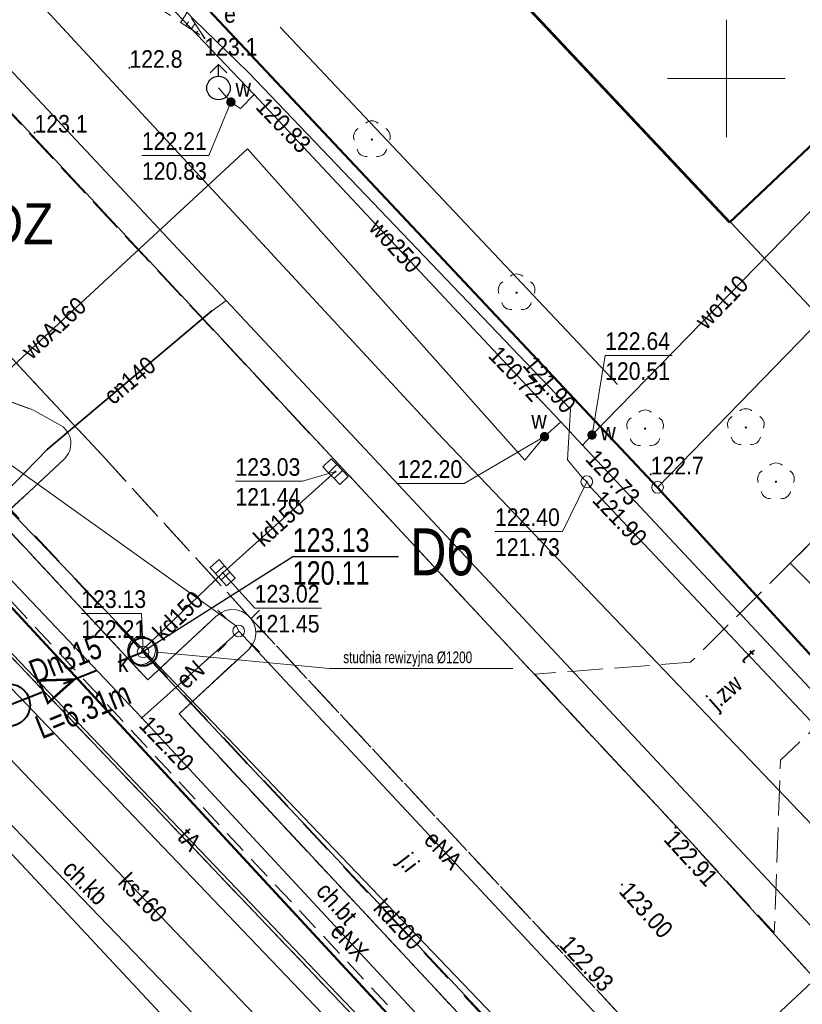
# Model space of a CAD drawing. Extents: x 6439600 to 6443631, y 5654340 to 5654937.
# Tile 12 of 54: x 6440920 to 6440953, y 5654481 to 5654523. Entities that reach past the tile are written whole.
import ezdxf
from ezdxf.enums import TextEntityAlignment as Align

# ---------------------------------------------------------------- set-up
doc = ezdxf.new("R2010")
doc.units = 0
doc.header["$MEASUREMENT"] = 0
for name, pattern in [('1.0_0.5', [1.5, 1, -0.5]), ('1.5_0.5', [2, 1.5, -0.5]), ('1.5_1.0', [2.5, 1.5, -1]), ('219-500', [0]), ('PRZER3-1', [4, 3, -1])]:
    doc.linetypes.add(name, pattern=pattern)
doc.layers.get('0').update_dxf_attribs({"color": 2, "linetype": 'CONTINUOUS', "lineweight": 5})
for name, color, linetype, lineweight in [('!kanalizacja deszczowa', 24, '1.5_1.0', 40), ('!opisy', 7, 'CONTINUOUS', 18), ('!studnie', 24, 'CONTINUOUS', 40), ('z - kartowanie', 2, 'CONTINUOUS', 5), ('z - MPZT', 121, 'PRZER3-1', 18)]:
    doc.layers.add(name, color=color, linetype=linetype, lineweight=lineweight)
for name, color, linetype in [('000 Inne (niezydentyfikowane)', 7, 'CONTINUOUS'), ('202-punkt graniczny', 7, 'CONTINUOUS'), ('218-kontur użytku gruntowego', 7, 'CONTINUOUS'), ('219-działka ewidencyjna', 7, 'CONTINUOUS'), ('312-budynek ewidencyjny', 7, 'CONTINUOUS'), ('chodnik', 7, 'CONTINUOUS'), ('chodnik-Atr17', 7, 'CONTINUOUS'), ('hydrant', 7, 'CONTINUOUS'), ('jezdnia', 7, 'CONTINUOUS'), ('jezdnia-Atr17', 7, 'CONTINUOUS'), ('komora podziemna', 7, 'CONTINUOUS'), ('kratka ściekowa', 7, 'CONTINUOUS'), ('krawężnik', 7, 'CONTINUOUS'), ('latarnia', 7, 'CONTINUOUS'), ('Liczby', 7, 'CONTINUOUS'), ('Linie_odn', 7, 'CONTINUOUS'), ('obudowa ochronna przewodu', 7, 'CONTINUOUS'), ('ogrodzenie trwałe', 7, 'CONTINUOUS'), ('Opis_PZ', 7, 'CONTINUOUS'), ('pikieta naturalna', 7, 'CONTINUOUS'), ('pikieta naturalna-Atr2', 7, 'CONTINUOUS'), ('pikieta sztuczna', 7, 'CONTINUOUS'), ('pikieta sztuczna-Atr2', 7, 'CONTINUOUS'), ('przewód ciepłowniczy', 7, 'CONTINUOUS'), ('przewód ciepłowniczy-Atr1', 7, 'CONTINUOUS'), ('przewód elektroenergetyczny podziemny', 7, 'CONTINUOUS'), ('przewód elektroenergetyczny podziemny-Atr1', 7, 'CONTINUOUS'), ('przewód kanalizacyjny', 7, 'CONTINUOUS'), ('przewód kanalizacyjny-Atr1', 7, 'CONTINUOUS'), ('przewód telekomunikacyjny podziemny', 7, 'CONTINUOUS'), ('przewód telekomunikacyjny podziemny-Atr1', 7, 'CONTINUOUS'), ('przewód wodociągowy', 7, 'CONTINUOUS'), ('przewód wodociągowy-Atr1', 7, 'CONTINUOUS'), ('rzedna', 7, 'CONTINUOUS'), ('rzedna-Atr2', 7, 'CONTINUOUS'), ('rzedna-Atr3', 7, 'CONTINUOUS'), ('skarpa nieumocniona', 7, 'CONTINUOUS'), ('szafa elektroenergetyczna lub kontener-Atr17', 7, 'CONTINUOUS'), ('Teksty', 7, 'CONTINUOUS'), ('Wymiary', 7, 'CONTINUOUS'), ('właz do komory lub kanału - okrągły', 7, 'CONTINUOUS'), ('właz do komory lub kanału - okrągły-Atr17', 7, 'CONTINUOUS'), ('zasuwa lub zawór', 7, 'CONTINUOUS'), ('zasuwa lub zawór-Atr17', 7, 'CONTINUOUS')]:
    doc.layers.add(name, color=color, linetype=linetype)
doc.styles.add('MapaZas', font='geodezja.shx', dxfattribs={"width": 0.9})
doc.styles.get("Standard").update_dxf_attribs({"font": 'Working1250', "width": 0.75})
doc.linetypes.add('902-500', pattern='A,3.75,0,[1,ksztalty.shx,S=0.5,R=0,X=0,Y=0],3.75', length=7.5)
doc.linetypes.add('NLZ', pattern='A,3,-1,[35,msgB.shx,S=0.008,R=0,X=-0.5,Y=0],3', length=7)
doc.linetypes.add('OLZ', pattern='A,3,-1,[36,msgB.shx,S=0.008,R=0,X=-0.5,Y=0],3', length=7)

# ---------------------------------------------------------------- blocks, each defined once
blk = doc.blocks.new('202')
at = {"color": 0, "linetype": 'Continuous', "lineweight": 0}
blk.add_circle((0, 0), 0.25, dxfattribs=at)
blk = doc.blocks.new('PW01')
at = {"linetype": 'Continuous', "lineweight": 13}
h = blk.add_hatch(color=0, dxfattribs=at)
edge = h.paths.add_edge_path()
edge.add_arc((0, 0), 0.045, 0, 360)
blk = doc.blocks.new('US15')
at = {"color": 0, "linetype": 'Continuous', "lineweight": 13}
blk.add_circle((0, 0), 0.25, dxfattribs=at)
blk = doc.blocks.new('US25')
at = {"linetype": 'Continuous', "lineweight": 0}
h = blk.add_hatch(color=0, dxfattribs=at)
edge = h.paths.add_edge_path()
edge.add_arc((0, 0), 0.2, 0, 360)
blk = doc.blocks.new('US22')
at = {"color": 0, "linetype": 'Continuous', "lineweight": 13}
blk.add_circle((0, 0), 0.25, dxfattribs=at)
blk = doc.blocks.new('SM01')
at = {"color": 0, "linetype": 'Continuous', "lineweight": 13}
for p, q in [((-0.53, 0.531), (-0.883, 0.884)), ((0.531, 0.531), (0.884, 0.884)), ((-0.53, -0.53), (-0.883, -0.883)), ((0.531, -0.53), (0.884, -0.883))]:
    blk.add_line(p, q, dxfattribs=at)
blk.add_circle((0, 0), 0.25, dxfattribs=at)
blk = doc.blocks.new('US05')
at = {"color": 0, "linetype": 'Continuous', "lineweight": 13}
for p, q in [((-0.525, -0.25), (-0.525, 0.25)), ((-0.525, 0.25), (-0.175, 0.25)), ((-0.175, -0.25), (-0.175, 0.25)), ((-0.175, 0.25), (0.175, 0.25)), ((0.175, -0.25), (0.175, 0.25)), ((0.175, 0.25), (0.525, 0.25)), ((0.525, -0.25), (0.525, 0.25)), ((-0.525, -0.25), (-0.175, -0.25)), ((-0.175, -0.25), (0.175, -0.25)), ((0.175, -0.25), (0.525, -0.25))]:
    blk.add_line(p, q, dxfattribs=at)
blk = doc.blocks.new('SUWH')
at = {"color": 0, "linetype": 'Continuous'}
for p in [(-0.354, 0.646), (0, 0.5), (0.354, 0.646)]:
    blk.add_line(p, (0, 1), dxfattribs=at)
blk.add_circle((0, 0), 0.5, dxfattribs=at)
blk = doc.blocks.new('OP021')
at = {"linetype": 'Continuous', "lineweight": 13}
h = blk.add_hatch(color=0, dxfattribs=at)
edge = h.paths.add_edge_path()
edge.add_arc((0, 0), 0.05, 0, 360)
at = {"color": 0, "linetype": 'Continuous', "lineweight": 13}
for centre, start, end in [((-0.38, 0.124), 121.308, 202.548), ((0, 0.4), 49.272, 130.728), ((0.38, 0.124), 337.452, 58.692), ((-0.235, -0.324), 193.221, 274.871), ((0.235, -0.324), 265.129, 346.779)]:
    blk.add_arc(centre, 0.4, start, end, dxfattribs=at)

msp = doc.modelspace()

# ---------------------------------------------------------------- linework, layer by layer
at = {"layer": '!kanalizacja deszczowa'}
for points in [[(6440864.685, 5654560.493), (6440865.933, 5654559.191), (6440893.301, 5654529.818), (6440925.17, 5654495.598), (6440970.84, 5654446.706), (6440992.241, 5654423.856)], [(6440915.23, 5654491.636), (6440919.459, 5654493.333), (6440925.17, 5654495.598)]]:
    msp.add_lwpolyline(points, dxfattribs=at)
at = {"layer": '!kanalizacja deszczowa', "linetype": 'ByBlock'}
msp.add_lwpolyline([(6440922.24, 5654494.424, 0.1, 0.1, 0), (6440920.741, 5654494.377, 0.1, 0.1, 0), (6440921.122, 5654493.424, 0.1, 0.1, 0)], format="xyseb", close=True, dxfattribs=at)
at = {"layer": '!opisy', "color": 24}
msp.add_lwpolyline([(6440940.91, 5654494.894), (6440933.11, 5654494.894), (6440925.77, 5654495.586)], dxfattribs=at)
at = {"layer": '!studnie'}
for centre, radius in [((6440925.17, 5654495.598), 0.6), ((6440919.459, 5654493.333), 0.9)]:
    msp.add_circle(centre, radius, dxfattribs=at)
at = {"color": 0, "lineweight": 13}
for p, q in [((6440950, 5654517.516), (6440950, 5654522.516)), ((6440950, 5654517.516), (6440950, 5654522.516)), ((6440947.5, 5654520.016), (6440952.5, 5654520.016)), ((6440947.5, 5654520.016), (6440952.5, 5654520.016))]:
    msp.add_line(p, q, dxfattribs=at)
at = {"layer": '000 Inne (niezydentyfikowane)', "color": 0, "linetype": 'Continuous', "lineweight": 13, "flags": 128}
for points in [[(6440926.77, 5654522.416), (6440927.06, 5654522.856)], [(6440926.99, 5654522.266), (6440927.11, 5654522.436)], [(6440927.22, 5654522.116), (6440927.38, 5654522.356)], [(6440927.45, 5654521.966), (6440927.5, 5654522.036)], [(6440927.68, 5654521.816), (6440927.71, 5654521.856)]]:
    msp.add_lwpolyline(points, dxfattribs=at)
at = {"layer": '218-kontur użytku gruntowego', "color": 0, "linetype": 'Continuous', "lineweight": 13, "flags": 128}
for points in [[(6440907.64, 5654544.566), (6440947.07, 5654502.606)], [(6440947.07, 5654502.606), (6440907.64, 5654544.566)], [(6440951.87, 5654460.236), (6440876.47, 5654539.146)], [(6440876.47, 5654539.146), (6440951.87, 5654460.236)], [(6440947.07, 5654502.606), (6440960.56, 5654487.816)], [(6440960.56, 5654487.816), (6440947.07, 5654502.606)], [(6440941.45, 5654465.466), (6440910.96, 5654497.166)], [(6440910.96, 5654497.166), (6440941.45, 5654465.466)]]:
    msp.add_lwpolyline(points, dxfattribs=at)
at = {"layer": '219-działka ewidencyjna', "color": 0, "linetype": '219-500', "lineweight": 13, "flags": 128}
for points in [[(6440947.07, 5654502.606), (6441018.96, 5654576.586)], [(6440881.38, 5654541.426), (6440979.07, 5654439.386)], [(6440876.47, 5654539.146), (6440951.87, 5654460.236)], [(6440960.56, 5654487.816), (6440947.07, 5654502.606)], [(6440941.45, 5654465.466), (6440910.96, 5654497.166)]]:
    msp.add_lwpolyline(points, dxfattribs=at)
at = {"layer": '219-działka ewidencyjna', "color": 0, "linetype": '219-500', "lineweight": 13}
msp.add_lwpolyline([(6440947.07, 5654502.606), (6440883.35, 5654570.427)], dxfattribs=at)
at = {"layer": '312-budynek ewidencyjny', "color": 0, "linetype": 'Continuous', "lineweight": 50, "flags": 128}
for points in [[(6440950.13, 5654513.886), (6440935.79, 5654529.156)], [(6440959.48, 5654522.726), (6440950.13, 5654513.886)]]:
    msp.add_lwpolyline(points, dxfattribs=at)
at = {"layer": 'chodnik', "color": 0, "linetype": '1.0_0.5', "lineweight": 13, "flags": 128}
for points in [[(6440948.61, 5654474.496), (6440948.6, 5654474.986), (6440948.55, 5654475.476), (6440948.44, 5654475.956), (6440948.28, 5654476.416), (6440948.08, 5654476.856), (6440946.76, 5654478.746), (6440946.67, 5654478.826), (6440946.58, 5654478.906), (6440946.47, 5654478.966), (6440946.36, 5654479.016), (6440946.24, 5654479.046), (6440946.06, 5654479.066), (6440946, 5654479.066), (6440945.88, 5654479.046), (6440945.76, 5654479.026), (6440945.65, 5654478.986), (6440945.55, 5654478.926), (6440945.45, 5654478.856), (6440945.36, 5654478.776), (6440942.44, 5654476.066), (6440926.7, 5654492.956), (6440929.67, 5654495.706), (6440929.82, 5654495.896), (6440929.92, 5654496.116), (6440929.97, 5654496.356), (6440929.95, 5654496.586), (6440929.88, 5654496.816), (6440929.76, 5654497.026), (6440929.68, 5654497.106), (6440929.58, 5654497.186), (6440929.39, 5654497.316), (6440929.15, 5654497.386), (6440928.91, 5654497.406), (6440928.68, 5654497.356), (6440928.46, 5654497.246), (6440928.27, 5654497.106), (6440925.37, 5654494.406), (6440919.03, 5654501.226), (6440914.08, 5654506.376), (6440913.2, 5654505.986), (6440912.35, 5654505.496), (6440928.47, 5654488.166), (6440945.72, 5654469.726), (6440947.05, 5654471.036), (6440947.38, 5654471.396), (6440947.69, 5654471.766), (6440947.96, 5654472.186), (6440948.18, 5654472.616), (6440948.35, 5654473.066), (6440948.49, 5654473.536), (6440948.55, 5654473.816), (6440948.58, 5654474.016)], [(6440942.82, 5654466.956), (6440939.94, 5654466.996), (6440937.76, 5654469.276), (6440941.25, 5654472.606), (6440917.33, 5654497.716), (6440913.84, 5654494.406), (6440910.98, 5654497.386), (6440886.81, 5654474.256), (6440876.93, 5654464.946), (6440863.34, 5654452.016), (6440863.75, 5654451.586), (6440864.58, 5654452.316), (6440867.08, 5654449.676), (6440868.54, 5654451.066), (6440892.55, 5654425.886), (6440892.75, 5654425.696), (6440892.96, 5654425.516), (6440893.12, 5654425.396), (6440893.19, 5654425.346), (6440893.42, 5654425.196), (6440893.65, 5654425.046), (6440893.9, 5654424.916), (6440894.15, 5654424.796), (6440894.41, 5654424.696), (6440894.67, 5654424.606), (6440894.93, 5654424.526), (6440895.2, 5654424.466), (6440895.48, 5654424.416), (6440895.75, 5654424.376), (6440896.03, 5654424.356), (6440896.31, 5654424.356), (6440896.59, 5654424.376), (6440896.87, 5654424.406), (6440897.14, 5654424.446), (6440897.41, 5654424.506), (6440897.68, 5654424.586), (6440897.95, 5654424.676), (6440898.21, 5654424.776), (6440898.46, 5654424.896), (6440898.7, 5654425.036), (6440898.94, 5654425.176), (6440899.17, 5654425.336), (6440899.39, 5654425.516), (6440899.6, 5654425.696)]]:
    msp.add_lwpolyline(points, close=True, dxfattribs=at)
at = {"layer": 'jezdnia', "color": 0, "linetype": '1.5_0.5', "lineweight": 13}
for points in [[(6440861.609, 5654570.427), (6440863.69, 5654568.196), (6440871.93, 5654559.186), (6440876.06, 5654554.806), (6440879.48, 5654551.236), (6440906.8, 5654521.876), (6440923.44, 5654503.956), (6440929.76, 5654497.026), (6440946.76, 5654478.746), (6440952.95, 5654472.326), (6440964.82, 5654459.366), (6440983.59, 5654439.426), (6440986.02, 5654436.826), (6440986.68, 5654436.116), (6440989.64, 5654432.796), (6440998.11, 5654423.456), (6441004.18, 5654417.086), (6441016.644, 5654403.694)], [(6441026.268, 5654403.694), (6441014.05, 5654416.826), (6441013.69, 5654417.256), (6440979.44, 5654453.976), (6440979.03, 5654454.426), (6440957.47, 5654477.596), (6440948.41, 5654487.576), (6440937.72, 5654499.056), (6440912.17, 5654526.426), (6440871.169, 5654570.427)], [(6440963.62, 5654526.406), (6440968.49, 5654521.326), (6440969.5, 5654519.806), (6440969.76, 5654518.076), (6440969.35, 5654516.596), (6440968.21, 5654515.086), (6440959.09, 5654505.716), (6440952.72, 5654499.376), (6440956.73, 5654495.316), (6440961.62, 5654500.316), (6440962.43, 5654501.166), (6440968.83, 5654507.766), (6440969.66, 5654508.646), (6440976.11, 5654515.256), (6440976.95, 5654516.046), (6440979.41, 5654518.706), (6440983.43, 5654522.846)], [(6440928.91, 5654497.406), (6440929.15, 5654497.386), (6440929.39, 5654497.316), (6440929.58, 5654497.186), (6440929.76, 5654497.026), (6440923.44, 5654503.956), (6440906.8, 5654521.876)], [(6440918.93, 5654506.476), (6440920.47, 5654505.906), (6440921.77, 5654505.186), (6440921.89, 5654505.036), (6440921.95, 5654504.956), (6440922.01, 5654504.856), (6440922.05, 5654504.766), (6440922.08, 5654504.656), (6440922.09, 5654504.556), (6440922.09, 5654504.486), (6440922.08, 5654504.346), (6440922.07, 5654504.246), (6440922.04, 5654504.136), (6440922, 5654504.046), (6440921.93, 5654503.946), (6440921.87, 5654503.866), (6440921.8, 5654503.796), (6440919.03, 5654501.226), (6440925.37, 5654494.406), (6440928.27, 5654497.106), (6440928.46, 5654497.246), (6440928.68, 5654497.356), (6440928.91, 5654497.406)]]:
    msp.add_lwpolyline(points, dxfattribs=at)
at = {"layer": 'jezdnia', "color": 0, "linetype": '1.5_0.5', "lineweight": 13, "flags": 128}
for points in [[(6440941.84, 5654494.646), (6440948.41, 5654487.576), (6440952.04, 5654483.636), (6440952.3, 5654490.986), (6440955.21, 5654493.736), (6440956.73, 5654495.316), (6440952.72, 5654499.376), (6440948.47, 5654495.156)], [(6440929.76, 5654497.026), (6440929.88, 5654496.816), (6440929.95, 5654496.586), (6440929.97, 5654496.356), (6440929.92, 5654496.116), (6440929.82, 5654495.896), (6440929.67, 5654495.706), (6440926.7, 5654492.956), (6440942.44, 5654476.066), (6440945.36, 5654478.776), (6440945.45, 5654478.856), (6440945.55, 5654478.926), (6440945.65, 5654478.986), (6440945.76, 5654479.026), (6440945.88, 5654479.046), (6440946, 5654479.066), (6440946.06, 5654479.066), (6440946.24, 5654479.046), (6440946.36, 5654479.016), (6440946.47, 5654478.966), (6440946.58, 5654478.906), (6440946.67, 5654478.826), (6440946.76, 5654478.746)]]:
    msp.add_lwpolyline(points, close=True, dxfattribs=at)
at = {"layer": 'komora podziemna', "color": 0, "linetype": 'Continuous', "lineweight": 13, "flags": 128}
msp.add_lwpolyline([(6440924.86, 5654495.106), (6440924.67, 5654495.236), (6440924.54, 5654495.426), (6440924.5, 5654495.656), (6440924.55, 5654495.886), (6440924.68, 5654496.076), (6440924.88, 5654496.206), (6440925.11, 5654496.246), (6440925.34, 5654496.196), (6440925.52, 5654496.066), (6440925.65, 5654495.866), (6440925.7, 5654495.636), (6440925.64, 5654495.406), (6440925.51, 5654495.226), (6440925.32, 5654495.096), (6440925.08, 5654495.046)], close=True, dxfattribs=at)
at = {"layer": 'krawężnik', "color": 0, "linetype": 'Continuous', "lineweight": 13}
msp.add_lwpolyline([(6440948.99, 5654486.946), (6440948.41, 5654487.576), (6440937.72, 5654499.056), (6440912.19, 5654526.476), (6440871.184, 5654570.427)], dxfattribs=at)
at = {"layer": 'krawężnik', "color": 0, "linetype": 'Continuous', "lineweight": 13, "flags": 128}
for points in [[(6440952.72, 5654499.376), (6440959.09, 5654505.716), (6440955.5, 5654509.186), (6440964.66, 5654518.576), (6440968.21, 5654515.086), (6440969.35, 5654516.596), (6440969.76, 5654518.076), (6440969.5, 5654519.806), (6440968.49, 5654521.326), (6440963.62, 5654526.406), (6440963.24, 5654526.796), (6440960.41, 5654524.156)], [(6440914.08, 5654506.376), (6440915.82, 5654506.726), (6440918.15, 5654506.686), (6440918.93, 5654506.476), (6440920.47, 5654505.906), (6440921.77, 5654505.186)], [(6440921.77, 5654505.186), (6440921.89, 5654505.036), (6440921.95, 5654504.956), (6440922.01, 5654504.856), (6440922.05, 5654504.766), (6440922.08, 5654504.656), (6440922.09, 5654504.556), (6440922.09, 5654504.486), (6440922.08, 5654504.346), (6440922.07, 5654504.246), (6440922.04, 5654504.136), (6440922, 5654504.046), (6440921.93, 5654503.946), (6440921.87, 5654503.866), (6440921.8, 5654503.796), (6440919.03, 5654501.226), (6440925.37, 5654494.406), (6440928.27, 5654497.106), (6440928.46, 5654497.246), (6440928.68, 5654497.356), (6440928.91, 5654497.406), (6440929.15, 5654497.386), (6440929.39, 5654497.316), (6440929.58, 5654497.186), (6440929.68, 5654497.106)], [(6440941.25, 5654472.606), (6440917.33, 5654497.716), (6440913.84, 5654494.406), (6440910.98, 5654497.386)], [(6440929.76, 5654497.026), (6440929.88, 5654496.816), (6440929.95, 5654496.586), (6440929.97, 5654496.356), (6440929.92, 5654496.116), (6440929.82, 5654495.896), (6440929.67, 5654495.706), (6440926.7, 5654492.956), (6440942.44, 5654476.066)], [(6440948.99, 5654486.946), (6440957.47, 5654477.596), (6440979.03, 5654454.426), (6440979.44, 5654453.976), (6441013.69, 5654417.256)]]:
    msp.add_lwpolyline(points, dxfattribs=at)
at = {"layer": 'Linie_odn', "color": 24}
msp.add_lwpolyline([(6440925.163, 5654495.613), (6440931.538, 5654499.659), (6440936.038, 5654499.659)], dxfattribs=at)
at = {"layer": 'obudowa ochronna przewodu', "color": 0, "linetype": 'Continuous', "lineweight": 35, "flags": 128}
msp.add_lwpolyline([(6440921.09, 5654504.216), (6440928.1, 5654510.126)], dxfattribs=at)
at = {"layer": 'ogrodzenie trwałe', "color": 0, "linetype": '902-500', "lineweight": 35, "flags": 128}
msp.add_lwpolyline([(6440945.37, 5654506.986), (6440931.01, 5654522.206)], dxfattribs=at)
at = {"layer": 'przewód ciepłowniczy', "color": 0, "linetype": 'Continuous', "lineweight": 13, "flags": 128}
for points in [[(6440894.25, 5654547.376), (6440894.35, 5654546.906), (6440910.35, 5654530.186), (6440913.78, 5654533.406), (6440916.75, 5654530.356), (6440913.25, 5654527.096), (6440928.7, 5654510.566)], [(6440915.41, 5654498.386), (6440921.1, 5654504.226), (6440928.1, 5654510.106), (6440928.7, 5654510.566)], [(6440996.08, 5654437.956), (6440985.86, 5654449.576), (6440988.36, 5654451.966), (6440985.72, 5654454.846), (6440983.15, 5654452.576), (6440958.66, 5654478.506), (6440928.7, 5654510.566)]]:
    msp.add_lwpolyline(points, dxfattribs=at)
at = {"layer": 'przewód elektroenergetyczny podziemny', "color": 0, "linetype": 'Continuous', "lineweight": 13}
msp.add_lwpolyline([(6440876.215, 5654570.427), (6440895.33, 5654550.036), (6440910.92, 5654533.966), (6440917.24, 5654527.666), (6440918.53, 5654525.636), (6440937.69, 5654504.946), (6440958.83, 5654482.796), (6440965.45, 5654475.616)], dxfattribs=at)
at = {"layer": 'przewód elektroenergetyczny podziemny', "color": 0, "linetype": 'Continuous', "lineweight": 13, "flags": 128}
for points in [[(6440907.79, 5654519.456), (6440909.54, 5654513.766), (6440915.81, 5654506.706), (6440919.56, 5654503.546), (6440929.14, 5654496.696), (6440929.24, 5654496.486)], [(6440925.11, 5654492.786), (6440908.4, 5654510.406)], [(6440925.11, 5654492.786), (6440929.24, 5654496.486)], [(6440929.24, 5654496.486), (6440946.66, 5654477.816), (6440946.76, 5654477.636)], [(6440942.8, 5654473.716), (6440925.11, 5654492.786)]]:
    msp.add_lwpolyline(points, dxfattribs=at)
at = {"layer": 'przewód kanalizacyjny', "color": 0, "linetype": 'Continuous', "lineweight": 13, "flags": 128}
for points in [[(6440933.36, 5654503.276), (6440928.56, 5654498.966)], [(6440909.91, 5654501.076), (6440940.41, 5654469.166)], [(6440925.1, 5654495.646), (6440928.56, 5654498.966)], [(6440946.98, 5654472.336), (6440925.1, 5654495.646)], [(6440942.49, 5654462.416), (6440915.23, 5654491.636)], [(6440941.96, 5654470.606), (6440958.16, 5654485.756)]]:
    msp.add_lwpolyline(points, dxfattribs=at)
at = {"layer": 'przewód telekomunikacyjny podziemny', "color": 0, "linetype": 'Continuous', "lineweight": 13, "flags": 128}
for points in [[(6440896.06, 5654556.236), (6440896.21, 5654556.046), (6440897.08, 5654554.416), (6440913.81, 5654536.796), (6440927.32, 5654522.546), (6440929.66, 5654520.276), (6440943.37, 5654505.936), (6440943.23, 5654503.776), (6440943.88, 5654503.016), (6440944.06, 5654502.846), (6440944.21, 5654502.616), (6440957.71, 5654488.276), (6440976.44, 5654467.856), (6440976.62, 5654467.666), (6440976.45, 5654467.536), (6440972.18, 5654463.356), (6440959.74, 5654452.156), (6440958.91, 5654451.266), (6440959.15, 5654450.506), (6440959.47, 5654450.506)], [(6440883.66, 5654532.856), (6440884.22, 5654532.506), (6440911.32, 5654504.166), (6440942.97, 5654471.056), (6440943.53, 5654470.676)]]:
    msp.add_lwpolyline(points, dxfattribs=at)
at = {"layer": 'przewód wodociągowy', "color": 0, "linetype": 'Continuous', "lineweight": 13}
msp.add_lwpolyline([(6440929.9, 5654519.336), (6440917.42, 5654532.396), (6440904.64, 5654545.106), (6440881.41, 5654570.427)], dxfattribs=at)
at = {"layer": 'przewód wodociągowy', "color": 0, "linetype": 'Continuous', "lineweight": 13, "flags": 128}
for points in [[(6440966.33, 5654527.016), (6440955.32, 5654516.156), (6440944.28, 5654504.836), (6440943.88, 5654504.406)], [(6440929.9, 5654519.336), (6440929.32, 5654518.736), (6440928.91, 5654519.016), (6440928.38, 5654519.616)], [(6440942.95, 5654505.396), (6440941.94, 5654506.456), (6440929.9, 5654519.336)], [(6440912.16, 5654500.946), (6440913.12, 5654501.766), (6440929.61, 5654517.026), (6440941.42, 5654503.766), (6440942.26, 5654504.766)], [(6440942.95, 5654505.396), (6440942.26, 5654504.766)], [(6440942.95, 5654505.396), (6440943.88, 5654504.406)], [(6440943.88, 5654504.406), (6441014.82, 5654428.516)]]:
    msp.add_lwpolyline(points, dxfattribs=at)
at = {"layer": 'rzedna-Atr2', "color": 0, "lineweight": 13, "flags": 128}
for points in [[(6440928.91, 5654519.016), (6440927.97, 5654516.746), (6440925.122, 5654516.746)], [(6440944.28, 5654504.836), (6440944.84, 5654508.226), (6440947.694, 5654508.226)], [(6440942.26, 5654504.766), (6440938.84, 5654502.776), (6440935.992, 5654502.776)], [(6440933.36, 5654503.276), (6440931.95, 5654502.866), (6440929.102, 5654502.866)], [(6440944.06, 5654502.846), (6440943.03, 5654500.726), (6440940.15, 5654500.726)], [(6440928.56, 5654498.966), (6440929.92, 5654497.466), (6440932.768, 5654497.466)], [(6440925.17, 5654495.596), (6440925.1, 5654497.236), (6440922.539, 5654497.236)]]:
    msp.add_lwpolyline(points, dxfattribs=at)
at = {"layer": 'skarpa nieumocniona', "color": 0, "linetype": '1.0_0.5', "lineweight": 13}
msp.add_lwpolyline([(6440911.74, 5654532.356), (6440927.78, 5654521.746), (6440923.36, 5654528.576), (6440914.79, 5654534.146), (6440901.06, 5654548.456), (6440894.29, 5654552.536), (6440878.009, 5654570.427)], dxfattribs=at)
msp.add_lwpolyline([(6440911.74, 5654532.356), (6440927.78, 5654521.746), (6440923.36, 5654528.576), (6440914.79, 5654534.146), (6440901.06, 5654548.456), (6440894.29, 5654552.536), (6440878.009, 5654570.427)], dxfattribs=at)
at = {"layer": 'z - MPZT', "color": 0, "linetype": 'Continuous', "lineweight": 18}
msp.add_line((6440950.058, 5654514.011), (6440897.858, 5654569.63), dxfattribs=at)
at = {"layer": 'z - MPZT', "color": 0, "linetype": 'NLZ', "lineweight": 35}
msp.add_lwpolyline([(6440967.547, 5654494.995), (6440954.409, 5654509.4), (6440905.998, 5654560.926)], dxfattribs=at)
at = {"layer": 'z - MPZT', "color": 0, "linetype": 'Continuous', "lineweight": 50}
for points in [[(6440892.41, 5654560.784), (6440947.07, 5654502.606), (6440960.56, 5654487.816), (6441010.281, 5654435.143), (6441020.769, 5654424.031)], [(6440987.32, 5654423.826), (6440984.25, 5654427.166), (6440975.96, 5654436.496), (6440869.606, 5654551.532), (6440862.895, 5654560.298)]]:
    msp.add_lwpolyline(points, dxfattribs=at)

# ---------------------------------------------------------------- block references
at = {"layer": '202-punkt graniczny', "color": 0, "linetype": 'Continuous', "lineweight": 13}
msp.add_blockref('202', (6440947.07, 5654502.606), dxfattribs=at)
at = {"layer": 'hydrant', "color": 0, "linetype": 'Continuous', "lineweight": 13}
msp.add_blockref('SUWH', (6440928.38, 5654519.616), dxfattribs=at)
at = {"layer": 'komora podziemna', "color": 0, "linetype": 'Continuous', "lineweight": 13}
msp.add_blockref('US15', (6440944.06, 5654502.846), dxfattribs=at)
at = {"layer": 'kratka ściekowa', "color": 0, "linetype": 'Continuous', "lineweight": 13}
for p, rotation in [((6440933.36, 5654503.276), 134.19), ((6440928.56, 5654498.966), 131.22)]:
    msp.add_blockref('US05', p, dxfattribs=dict(at, rotation=rotation))
at = {"layer": 'latarnia', "color": 0, "linetype": 'Continuous', "lineweight": 13}
msp.add_blockref('SM01', (6440929.24, 5654496.486), dxfattribs=at)
at = {"layer": 'pikieta naturalna', "color": 0, "linetype": 'Continuous', "lineweight": 13}
for p in [(6440927.78, 5654521.746), (6440924.59, 5654520.476), (6440920.55, 5654517.716), (6440946.78, 5654503.156)]:
    msp.add_blockref('PW01', p, dxfattribs=at)
at = {"layer": 'pikieta sztuczna', "color": 0, "linetype": 'Continuous', "lineweight": 13}
for p in [(6440947.83, 5654488.106), (6440945.56, 5654485.686), (6440942.84, 5654483.086)]:
    msp.add_blockref('PW01', p, dxfattribs=at)
at = {"layer": 'rzedna', "color": 0, "linetype": 'Continuous', "lineweight": 13}
for p in [(6440929.9, 5654519.336), (6440928.91, 5654519.016), (6440941.94, 5654506.456), (6440942.26, 5654504.766), (6440944.28, 5654504.836), (6440943.88, 5654504.406), (6440933.36, 5654503.276), (6440943.88, 5654503.016), (6440944.06, 5654502.846), (6440944.21, 5654502.616), (6440928.56, 5654498.966), (6440925.17, 5654495.596), (6440925.11, 5654492.786)]:
    msp.add_blockref('PW01', p, dxfattribs=at)
at = {"layer": 'właz do komory lub kanału - okrągły', "color": 0, "linetype": 'Continuous', "lineweight": 13}
msp.add_blockref('US22', (6440925.17, 5654495.596), dxfattribs=at)
at = {"layer": 'z - kartowanie', "color": 0, "linetype": 'Continuous', "lineweight": 13}
for p in [(6440934.91, 5654517.418), (6440941.07, 5654510.898), (6440946.541, 5654505.106), (6440950.83, 5654505.156), (6440952.11, 5654502.846)]:
    msp.add_blockref('OP021', p, dxfattribs=at)
at = {"layer": 'zasuwa lub zawór', "color": 0, "linetype": 'Continuous', "lineweight": 13}
for p in [(6440928.91, 5654519.016), (6440944.28, 5654504.836), (6440942.26, 5654504.766)]:
    msp.add_blockref('US25', p, dxfattribs=at)

# ---------------------------------------------------------------- texts
at = {"layer": '!opisy', "color": 24, "insert": (6440933.689, 5654495.616), "char_height": 0.5, "width": 7.1, "attachment_point": 1}
msp.add_mtext('studnia rewizyjna %%C1200', dxfattribs=at)
at = {"layer": 'chodnik-Atr17', "color": 0, "lineweight": 13, "style": 'MapaZas', "width": 0.9}
for s, rotation, p in [('ch.kb', 314.916, (6440922.72, 5654485.776)), ('ch.bt', 311.804, (6440933.42, 5654484.886))]:
    msp.add_text(s, height=0.75, rotation=rotation, dxfattribs=at).set_placement(p, align=Align.MIDDLE_CENTER)
at = {"layer": 'jezdnia-Atr17', "color": 0, "lineweight": 13, "style": 'MapaZas', "width": 0.9}
msp.add_text('j.zw', height=0.75, rotation=41.788, dxfattribs=at).set_placement((6440949.59, 5654493.086))
msp.add_text('j.i', height=0.75, rotation=307.392, dxfattribs=at).set_placement((6440936.48, 5654486.636), align=Align.MIDDLE_CENTER)
at = {"layer": 'Liczby', "color": 24, "width": 0.8}
msp.add_text('L=6.31m', height=1, rotation=22, dxfattribs=at).set_placement((6440920.856, 5654491.868))
at = {"layer": 'Opis_PZ', "color": 24, "width": 0.8}
msp.add_text('D6', height=2, dxfattribs=at).set_placement((6440936.538, 5654498.859))
at = {"layer": 'pikieta naturalna-Atr2', "color": 0, "lineweight": 13, "style": 'MapaZas', "width": 0.9}
msp.add_text('123.1', height=0.75, dxfattribs=at).set_placement((6440927.78, 5654521.746), align=Align.TOP_LEFT)
for s, p in [('122.8', (6440924.59, 5654520.476)), ('123.1', (6440920.55, 5654517.716)), ('122.7', (6440946.78, 5654503.156))]:
    msp.add_text(s, height=0.75, dxfattribs=at).set_placement(p)
at = {"layer": 'pikieta sztuczna-Atr2', "color": 0, "lineweight": 13, "style": 'MapaZas', "width": 0.9}
for s, rotation, p in [('122.91', 312.205, (6440947.29, 5654487.586)), ('123.00', 312.205, (6440945.38, 5654485.376)), ('122.93', 312.922, (6440942.84, 5654483.086))]:
    msp.add_text(s, height=0.75, rotation=rotation, dxfattribs=at).set_placement(p)
at = {"layer": 'przewód ciepłowniczy-Atr1', "color": 0, "lineweight": 13, "style": 'MapaZas', "width": 0.9}
msp.add_text('cn140', height=0.75, rotation=40.03, dxfattribs=at).set_placement((6440924.6, 5654507.166), align=Align.MIDDLE_CENTER)
at = {"layer": 'przewód elektroenergetyczny podziemny-Atr1', "color": 0, "lineweight": 13, "style": 'MapaZas', "width": 0.9}
for s, rotation, p in [('eN', 41.856, (6440927.18, 5654494.636)), ('eNA', 313.017, (6440937.95, 5654487.156)), ('eNX', 312.849, (6440933.96, 5654483.256))]:
    msp.add_text(s, height=0.75, rotation=rotation, dxfattribs=at).set_placement(p, align=Align.MIDDLE_CENTER)
at = {"layer": 'przewód kanalizacyjny-Atr1', "color": 0, "lineweight": 13, "style": 'MapaZas', "width": 0.9}
for s, rotation, p in [('kd150', 41.921, (6440930.96, 5654501.126)), ('kd150', 43.82, (6440926.65, 5654497.136)), ('ks160', 313.706, (6440925.16, 5654485.126)), ('kd200', 313.187, (6440936.04, 5654483.996))]:
    msp.add_text(s, height=0.75, rotation=rotation, dxfattribs=at).set_placement(p, align=Align.MIDDLE_CENTER)
at = {"layer": 'przewód telekomunikacyjny podziemny-Atr1', "color": 0, "lineweight": 13, "style": 'MapaZas', "width": 0.9}
for s, rotation, p in [('t', 313.271, (6440950.96, 5654495.446)), ('tA', 313.708, (6440927.15, 5654487.616))]:
    msp.add_text(s, height=0.75, rotation=rotation, dxfattribs=at).set_placement(p, align=Align.MIDDLE_CENTER)
at = {"layer": 'przewód wodociągowy-Atr1', "color": 0, "lineweight": 13, "style": 'MapaZas', "width": 0.9}
for s, rotation, p in [('wo250', 313.069, (6440935.92, 5654512.896)), ('wo110', 45.717, (6440949.8, 5654510.496)), ('woA160', 42.782, (6440921.37, 5654509.396))]:
    msp.add_text(s, height=0.75, rotation=rotation, dxfattribs=at).set_placement(p, align=Align.MIDDLE_CENTER)
at = {"layer": 'rzedna-Atr2', "color": 0, "lineweight": 13, "style": 'MapaZas', "width": 0.9}
for s, rotation, p in [('120.83', 314.081, (6440929.92, 5654518.766)), ('122.20', 313.877, (6440924.95, 5654492.426))]:
    msp.add_text(s, height=0.75, rotation=rotation, dxfattribs=at).set_placement(p)
for s, p in [('122.21', (6440925.122, 5654516.754)), ('122.64', (6440944.84, 5654508.234)), ('123.03', (6440929.102, 5654502.873)), ('122.20', (6440935.992, 5654502.784)), ('122.40', (6440940.15, 5654500.734)), ('123.02', (6440929.92, 5654497.474)), ('123.13', (6440922.539, 5654497.244))]:
    msp.add_text(s, height=0.75, dxfattribs=at).set_placement(p, align=Align.BOTTOM_LEFT)
for s, rotation, p in [('120.72', 314.079, (6440940.09, 5654508.436)), ('120.73', 313.068, (6440944.23, 5654504.036)), ('121.90', 313.272, (6440944.52, 5654502.286))]:
    msp.add_text(s, height=0.75, rotation=rotation, dxfattribs=at).set_placement(p, align=Align.MIDDLE_LEFT)
msp.add_text('121.90', height=0.75, rotation=310.539, dxfattribs=at).set_placement((6440943.37, 5654505.936), align=Align.MIDDLE_RIGHT)
at = {"layer": 'rzedna-Atr3', "color": 0, "lineweight": 13, "style": 'MapaZas', "width": 0.9}
for s, p in [('120.83', (6440925.122, 5654515.479)), ('120.51', (6440944.84, 5654506.958)), ('121.44', (6440929.102, 5654501.598)), ('121.73', (6440940.15, 5654499.458)), ('121.45', (6440929.92, 5654496.199)), ('122.21', (6440922.539, 5654495.968))]:
    msp.add_text(s, height=0.75, dxfattribs=at).set_placement(p, align=Align.BOTTOM_LEFT)
at = {"layer": 'szafa elektroenergetyczna lub kontener-Atr17', "color": 0, "lineweight": 13, "style": 'MapaZas', "width": 0.9}
msp.add_text('e', height=0.75, dxfattribs=at).set_placement((6440928.62, 5654522.396))
at = {"layer": 'Teksty', "color": 24, "width": 0.8}
for s, p in [('123.13', (6440931.538, 5654499.859)), ('120.11', (6440931.538, 5654498.459))]:
    msp.add_text(s, height=1, dxfattribs=at).set_placement(p)
at = {"layer": 'Wymiary', "color": 24, "width": 0.8}
msp.add_text('Dn315', height=1, rotation=22, dxfattribs=at).set_placement((6440920.588, 5654494.238))
at = {"layer": 'właz do komory lub kanału - okrągły-Atr17', "color": 0, "lineweight": 13, "style": 'MapaZas', "width": 0.9}
msp.add_text('k', height=0.75, dxfattribs=at).set_placement((6440924.1, 5654494.736))
at = {"layer": 'z - MPZT', "color": 0, "linetype": 'OLZ', "lineweight": 35, "style": 'MapaZas', "width": 0.9}
msp.add_text('3KDZ', height=1.75, rotation=359.9598, dxfattribs=at).set_placement((6440918.662, 5654513.835), align=Align.MIDDLE)
at = {"layer": 'zasuwa lub zawór-Atr17', "color": 0, "lineweight": 13, "style": 'MapaZas', "width": 0.9}
for p in [(6440929.11, 5654519.246), (6440941.7, 5654505.106), (6440944.64, 5654504.606)]:
    msp.add_text('w', height=0.75, dxfattribs=at).set_placement(p)

doc.saveas('drawing.dxf')
